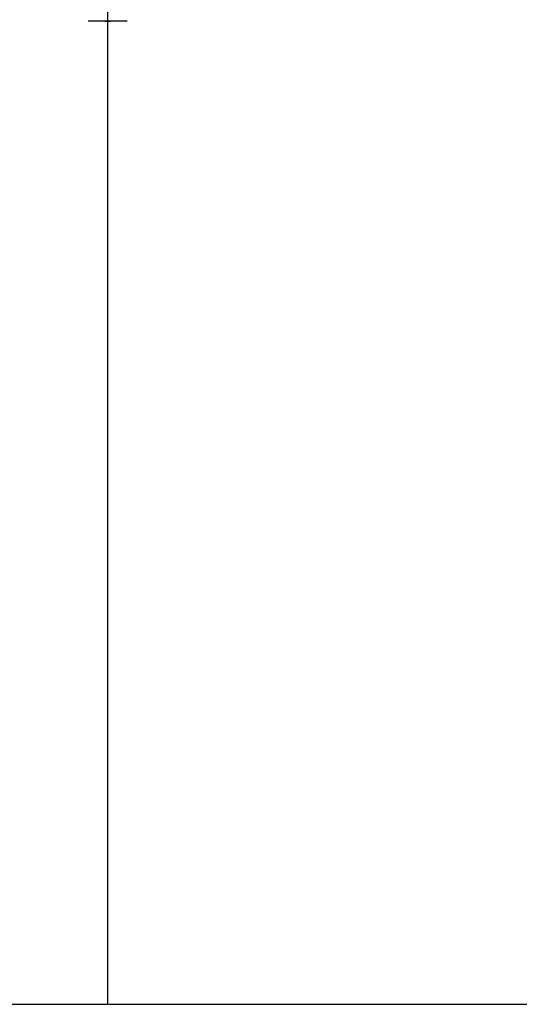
# Model space of a CAD drawing. Header units: inches. Extents: x 0.1 to 16.9, y 0.1 to 10.9.
# Tile 77 of 235: x 6.471 to 6.619, y 2.138 to 2.429. Entities that reach past the tile are written whole.
import ezdxf

# ---------------------------------------------------------------- set-up
doc = ezdxf.new("R2010")
doc.units = ezdxf.units.IN
doc.header["$MEASUREMENT"] = 0
doc.linetypes.add('PHANTOM', pattern=[0.5, 0.25, -0.05, 0.05, -0.05, 0.05, -0.05])

msp = doc.modelspace()

# ---------------------------------------------------------------- linework, layer by layer
at = {"color": 7, "linetype": 'Continuous'}
for p, q in [((6.497, 10.13837), (6.497, 2.13837)), ((5.697, 2.13837), (12.097, 2.13837))]:
    msp.add_line(p, q, dxfattribs=at)
at = {"color": 7, "linetype": 'Continuous', "lineweight": 25}
msp.add_line((6.50273, 2.42849), (6.49127, 2.42849), dxfattribs=at)
at = {"color": 7, "linetype": 'PHANTOM', "lineweight": 18}
msp.add_line((6.50273, 2.42849), (6.49127, 2.42849), dxfattribs=at)
msp.add_line((6.50273, 2.42849), (6.49127, 2.42849), dxfattribs=at)
msp.add_line((6.50273, 2.42849), (6.49127, 2.42849), dxfattribs=at)
at = {"color": 7, "linetype": 'Continuous', "lineweight": 25, "flags": 128}
msp.add_lwpolyline([(6.49619, 2.42849), (6.497, 2.42836), (6.49781, 2.42849)], dxfattribs=at)
at = {"color": 7, "linetype": 'PHANTOM', "lineweight": 18, "flags": 128}
msp.add_lwpolyline([(6.49619, 2.42849), (6.497, 2.42836), (6.49781, 2.42849)], dxfattribs=at)
msp.add_lwpolyline([(6.49619, 2.42849), (6.497, 2.42836), (6.49781, 2.42849)], dxfattribs=at)
msp.add_lwpolyline([(6.49619, 2.42849), (6.497, 2.42836), (6.49781, 2.42849)], dxfattribs=at)

doc.saveas('drawing.dxf')
